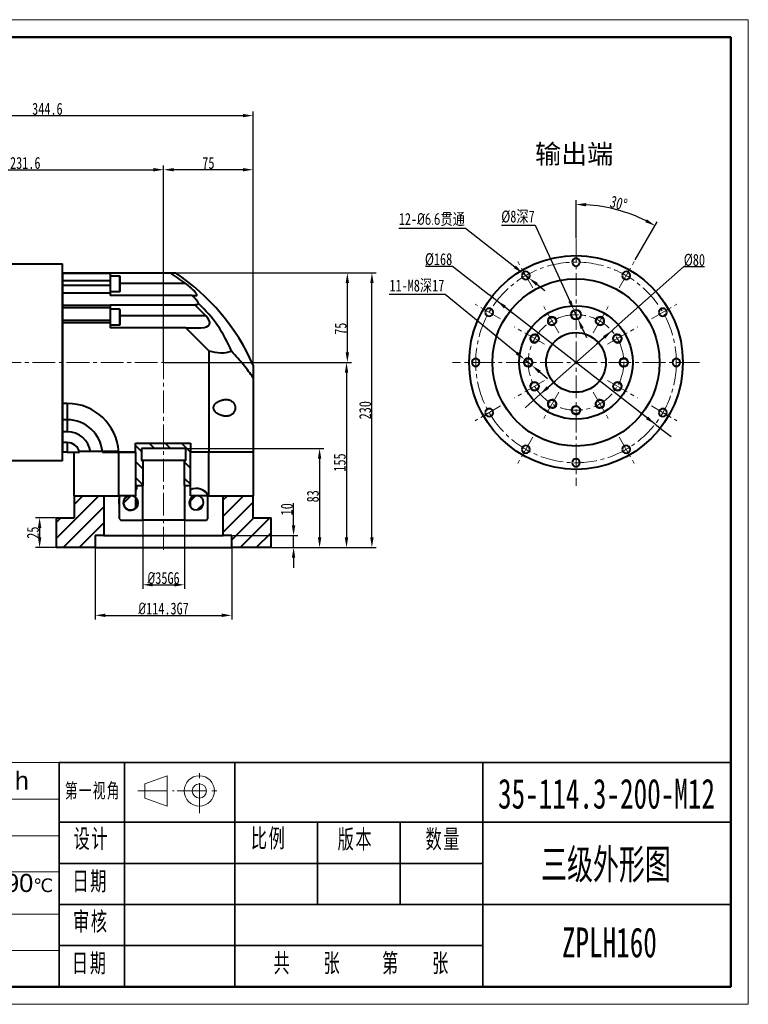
# Model space of a CAD drawing. Header units: millimetres. Extents: x -667 to 565, y -462 to 362.
# Tile 2 of 2: x -45 to 565, y -462 to 362. Entities that reach past the tile are written whole.
import ezdxf
from ezdxf.enums import TextEntityAlignment as Align

# ---------------------------------------------------------------- set-up
doc = ezdxf.new("R2010")
doc.units = ezdxf.units.MM
doc.header["$PDSIZE"] = -5
doc.linetypes.add('CENTER2', pattern=[28.574999, 19.049999, -3.175, 3.175, -3.175])
doc.linetypes.add('点画线', pattern=[18, 12, -2, 2, -2])
doc.layers.get('0').update_dxf_attribs({"lineweight": 18})
for name, color, linetype, lineweight in [('中心线', 230, 'CENTER2', 18), ('中心线层', 1, '点画线', 18), ('图框', 7, 'Continuous', 35), ('图框_内框线', 5, 'Continuous', 50), ('图框_外框线', 7, 'Continuous', 18), ('尺寸线层', 3, 'Continuous', 18), ('粗实线', 7, 'Continuous', 40), ('粗实线层', 7, 'Continuous', 35), ('细实线', 211, 'Continuous', 18)]:
    doc.layers.add(name, color=color, linetype=linetype, lineweight=lineweight)
doc.styles.get("Standard").update_dxf_attribs({"font": 'arial.ttf'})
doc.styles.add('宋体', font='txt', dxfattribs={"width": 0.75})
doc.styles.add('标准', font='txt', dxfattribs={"width": 0.667})
doc.dimstyles.new('ISO-25', dxfattribs={"dimtxt": 10, "dimasz": 8.5, "dimexe": 3.5, "dimexo": 0.625, "dimtad": 1, "dimdsep": 46, "dimtxsty": '宋体', "dimcen": 2.5, "dimdle": 17, "dimadec": 0, "dimazin": 0, "dimtfac": 1, "dimtmove": 0, "dimatfit": 3, "dimfxl": 0, "dimarcsym": 0})
doc.dimstyles.new('ISO-25$3', dxfattribs={"dimtxt": 12, "dimasz": 8, "dimexe": 3, "dimexo": 0, "dimgap": 2, "dimtad": 1, "dimtoh": 1, "dimdsep": 46, "dimtxsty": 'Standard', "dimcen": 2.5, "dimdle": 16, "dimadec": 0, "dimazin": 0, "dimtfac": 1, "dimtmove": 0, "dimatfit": 3, "dimfxl": 0, "dimtolj": 1, "dimarcsym": 0})
pattern_1 = [(45, (-279.596, -377.399), (-6.7352, 6.7352), [])]

# ---------------------------------------------------------------- blocks, each defined once
blk = doc.blocks.new('*T4')
at = {"layer": '粗实线', "color": 0, "linetype": 'ByBlock', "lineweight": -2}
for p, q in [((0, 0), (581.05, 0)), ((0, 0), (0, -187.66)), ((167.41, 0), (167.41, -187.66)), ((298.45, 0), (298.45, -187.66)), ((453.95, 0), (453.95, -187.66)), ((581.05, 0), (581.05, -187.66)), ((0, -30.62), (581.05, -30.62)), ((0, -61.23), (581.05, -61.23)), ((0, -91.52), (581.05, -91.52)), ((0, -126.83), (581.05, -126.83)), ((0, -157.2), (581.05, -157.2)), ((0, -187.66), (581.05, -187.66))]:
    blk.add_line(p, q, dxfattribs=at)
at = {"layer": '粗实线', "color": 0}
for s, insert, char_height, width, attachment_point in [('速比', (83.71, -15.31), 15.131, 164.0499, 5), ('1:80-1:1000', (232.93, -15.31), 15.1314, 127.6791, 5), ('正常使用寿命', (376.2, -15.31), 15.131, 152.1338, 5), ('20000 h', (517.5, -15.31), 15.131, 123.7329, 5), ('额定扭矩', (83.71, -32.3), 15.131, 164.0499, 2), ('310-585Nm', (232.93, -32.3), 15.131, 127.6791, 2), ('传递效率', (376.2, -32.3), 15.131, 152.1338, 2), ('91%', (517.5, -32.3), 15.131, 123.7329, 2), ('最大扭矩', (83.71, -62.92), 15.131, 164.0499, 2), ('620-1170Nm', (232.93, -62.92), 15.131, 127.6791, 2), ('噪音', (376.2, -62.92), 15.131, 152.1338, 2), ('72dB', (517.5, -62.92), 15.131, 123.7329, 2), ('额定输入转数', (83.71, -93.21), 15.131, 164.0499, 2), ('3000r/min', (232.93, -93.21), 15.131, 127.6791, 2), ('环境温度', (376.2, -93.21), 15.131, 152.1338, 2), ('-20{\\H0.75x;\\C256;℃ \\H1.33333x;\\C7;- +90\\H0.75x;\\C256;℃}', (517.5, -93.21), 15.1314, 123.7329, 2), ('最大输入转数', (83.71, -128.51), 15.131, 164.0499, 2), ('5000r/min', (232.93, -128.51), 15.131, 127.6791, 2), ('回程间隙', (83.71, -158.88), 15.131, 164.0499, 2), ('27-38{\\H1.001x;\\C256;arcmin}', (232.93, -158.88), 15.1314, 127.6791, 2)]:
    blk.add_mtext(s, dxfattribs=dict(at, insert=insert, char_height=char_height, width=width, attachment_point=attachment_point))
blk = doc.blocks.new('*D27')
at = {"layer": 'Defpoints', "color": 0}
for p in [(75, 236.37), (-156.6, 164.5), (75, 75)]:
    blk.add_point(p, dxfattribs=at)
at = {"layer": '尺寸线层', "color": 0, "linetype": 'Continuous', "lineweight": -2}
for p, q in [((-156.6, 165.13), (-156.6, 239.87)), ((75, 75.62), (75, 239.87)), ((-148.1, 236.37), (66.5, 236.37))]:
    blk.add_line(p, q, dxfattribs=at)
at = {"layer": '尺寸线层', "color": 0}
for points in [[(-148.1, 237.78), (-148.1, 234.95), (-156.6, 236.37)], [(66.5, 237.78), (66.5, 234.95), (75, 236.37)]]:
    blk.add_solid(points, dxfattribs=at)
at = {"layer": '尺寸线层', "color": 0, "insert": (-40.8, 241.99), "char_height": 10, "attachment_point": 5, "style": '宋体'}
blk.add_mtext('\\A1;231.6', dxfattribs=at)
blk = doc.blocks.new('*D30')
at = {"layer": 'Defpoints', "color": 0}
for p in [(150, 281.68), (-194.6, 122.5), (150, 90)]:
    blk.add_point(p, dxfattribs=at)
at = {"layer": '尺寸线层', "color": 0, "linetype": 'Continuous', "lineweight": -2}
for p, q in [((-194.6, 123.13), (-194.6, 285.18)), ((-186.1, 281.68), (141.5, 281.68)), ((150, 90.62), (150, 285.18))]:
    blk.add_line(p, q, dxfattribs=at)
at = {"layer": '尺寸线层', "color": 0}
for points in [[(-186.1, 283.09), (-186.1, 280.26), (-194.6, 281.68)], [(141.5, 283.09), (141.5, 280.26), (150, 281.68)]]:
    blk.add_solid(points, dxfattribs=at)
at = {"layer": '尺寸线层', "color": 0, "insert": (-22.3, 287.3), "char_height": 10, "attachment_point": 5, "style": '宋体'}
blk.add_mtext('\\A1;344.6', dxfattribs=at)
blk = doc.blocks.new('标准图框')
at = {"layer": '中心线层'}
for p, q in [((56.35, 69.75), (56.35, 87.61)), ((31.57, 78.68), (46.24, 78.68)), ((47.42, 78.68), (65.28, 78.68))]:
    blk.add_line(p, q, dxfattribs=at)
at = {"layer": '图框'}
for p, q in [((0, 90.06), (0, 0)), ((26.28, 66.07), (26.28, 90.06)), ((70.57, 90.06), (70.57, 0)), ((170.23, 0), (170.23, 90.06)), ((0, 66.07), (269.9, 66.07)), ((26.28, 66.07), (26.28, 0)), ((103.79, 66.07), (103.79, 33.03)), ((137.01, 66.07), (137.01, 33.03)), ((0, 49.55), (170.23, 49.55)), ((0, 33.03), (269.9, 33.03)), ((0, 16.52), (170.23, 16.52))]:
    blk.add_line(p, q, dxfattribs=at)
at = {"layer": '图框', "lineweight": 18}
for p, q in [((34.41, 81.53), (43.4, 84.77)), ((43.4, 84.77), (43.4, 72.59)), ((34.41, 75.83), (34.41, 81.53)), ((43.4, 72.59), (34.41, 75.83))]:
    blk.add_line(p, q, dxfattribs=at)
for radius in [6.09, 2.85]:
    blk.add_circle((56.35, 78.68), radius, dxfattribs=at)
at = {"layer": '粗实线层'}
for p, q in [((0, 90.06), (269.9, 90.06)), ((269.9, 90.06), (269.9, 0)), ((0, 0), (269.9, 0))]:
    blk.add_line(p, q, dxfattribs=at)
at = {"layer": '尺寸线层', "attachment_point": 5, "line_spacing_factor": 0.957757, "style": '标准'}
for s, insert, char_height, width in [('{\\T1.1;第一视角}', (13.51, 78.46), 5.872, 25.8366), ('\\T1.1;设计', (12.95, 59.12), 7.505, 33.0206), ('\\T1.1;比例', (84.2, 59.28), 7.505, 33.0206), ('\\T1.1;版本', (119.07, 58.86), 7.505, 33.0206), ('\\T1.1;数量', (154.39, 58.95), 7.505, 33.0206), ('\\T1.1;日期', (12.49, 42.02), 7.505, 33.0206), ('\\T1.1;审核', (12.75, 25.86), 7.505, 30.4408), ('\\T1.1;日期', (12.32, 9.1), 7.505, 30.4408)]:
    blk.add_mtext(s, dxfattribs=dict(at, insert=insert, char_height=char_height, width=width))
at = {"layer": '尺寸线层', "style": '标准', "width": 0.667}
for tag, height, p in [('材料', 12.01, (113.43, 78.04)), ('公司', 12.01, (211.79, 77.58)), ('设计', 7.5, (46.92, 59.12)), ('名称', 12.01, (211.56, 49.21)), ('日期', 7.5, (45.78, 42.48)), ('比列', 7.5, (84.17, 41.84)), ('版本', 7.5, (119.67, 41.53)), ('数量', 7.5, (152.07, 42.15)), ('审核', 7.5, (46.51, 24.81)), ('图纸编号', 12.01, (212.95, 17.81)), ('日期', 7.5, (45.62, 9.57)), ('纸张', 7.5, (114.47, 9.57))]:
    blk.add_attdef(tag, text='', height=height, dxfattribs=at).set_placement(p, align=Align.MIDDLE_CENTER)
blk = doc.blocks.new('*X34')
at = {"layer": '粗实线'}
blk.add_circle((0, 0), 3.3, dxfattribs=at)
blk = doc.blocks.new('*X33')
at = {"layer": '粗实线', "color": 0, "linetype": 'ByBlock', "lineweight": -2}
for p, rotation in [((8273.81, 2507.51), 89.99999999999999), ((8231.81, 2496.26), 120), ((8315.81, 2496.26), 59.99999999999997), ((8201.06, 2465.51), 150), ((8346.55, 2465.51), 29.99999999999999), ((8189.81, 2423.51), 180), ((8201.06, 2381.51), 210), ((8346.55, 2381.51), 329.9999999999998), ((8231.81, 2350.77), 239.9999999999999), ((8315.81, 2350.77), 299.9999999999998), ((8273.81, 2339.51), 269.9999999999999)]:
    blk.add_blockref('*X34', p, dxfattribs=dict(at, rotation=rotation))
blk.add_blockref('*X34', (8357.81, 2423.51), dxfattribs=at)
blk = doc.blocks.new('*D41')
at = {"layer": 'Defpoints', "color": 0}
for p in [(450.25, 101.58), (390.46, 48.43)]:
    blk.add_point(p, dxfattribs=at)
at = {"layer": '尺寸线层', "color": 0, "linetype": 'Continuous', "lineweight": -2}
for p, q in [((510.43, 155.07), (456.61, 107.23)), ((527.93, 155.07), (510.43, 155.07)), ((450.25, 101.58), (456.61, 107.23)), ((390.46, 48.43), (450.25, 101.58)), ((384.11, 42.78), (377.76, 37.13)), ((390.46, 48.43), (384.11, 42.78))]:
    blk.add_line(p, q, dxfattribs=at)
at = {"layer": '尺寸线层', "color": 0, "lineweight": -2}
for p, q in [((443.9, 95.93), (437.55, 90.29)), ((396.82, 54.08), (403.17, 59.72))]:
    blk.add_line(p, q, dxfattribs=at)
at = {"layer": '尺寸线层', "color": 0}
for points in [[(442.96, 96.99), (444.84, 94.87), (450.25, 101.58)], [(395.88, 55.13), (397.76, 53.02), (390.46, 48.43)]]:
    blk.add_solid(points, dxfattribs=at)
at = {"layer": '尺寸线层', "color": 0, "insert": (519.49, 160.69), "char_height": 10, "attachment_point": 5, "style": '宋体'}
blk.add_mtext('\\A1;%%C80', dxfattribs=at)
blk = doc.blocks.new('*D42')
at = {"layer": 'Defpoints', "color": 0}
for p in [(465.62, 199.35), (420.36, 178.41), (469.6, 160.29), (456.44, 137.49), (420.36, -47.95)]:
    blk.add_point(p, dxfattribs=at)
at = {"layer": '尺寸线层', "color": 0, "linetype": 'Continuous', "lineweight": -2}
for p, q in [((420.36, 179.04), (420.36, 210.83)), ((469.91, 160.83), (488.27, 192.63))]:
    blk.add_line(p, q, dxfattribs=at)
blk.add_arc((420.36, 75), 132.32, 63.68113, 86.31887, dxfattribs=at)
at = {"layer": '尺寸线层', "color": 0}
for points in [[(428.81, 205.64), (428.9, 208.47), (420.36, 207.33)], [(479.7, 194.86), (478.36, 192.36), (486.52, 189.6)]]:
    blk.add_solid(points, dxfattribs=at)
at = {"layer": '尺寸线层', "color": 0, "insert": (456.06, 208.25), "char_height": 10, "attachment_point": 5, "rotation": 345, "style": '宋体'}
blk.add_mtext('\\A1;30°', dxfattribs=at)
blk = doc.blocks.new('*D43')
at = {"layer": 'Defpoints', "color": 0}
for p in [(375.76, 149.79), (380.95, 145.71)]:
    blk.add_point(p, dxfattribs=at)
at = {"layer": '尺寸线层', "color": 0, "linetype": 'Continuous', "lineweight": -2}
for p, q in [((272.06, 187.41), (327.89, 187.41)), ((327.89, 187.41), (369.08, 155.04)), ((380.95, 145.71), (375.76, 149.79)), ((387.64, 140.46), (394.32, 135.21))]:
    blk.add_line(p, q, dxfattribs=at)
at = {"layer": '尺寸线层', "color": 0}
for points in [[(369.96, 156.16), (368.21, 153.93), (375.76, 149.79)], [(388.51, 141.57), (386.76, 139.35), (380.95, 145.71)]]:
    blk.add_solid(points, dxfattribs=at)
at = {"layer": '尺寸线层', "color": 0, "insert": (299.66, 194.59), "char_height": 10, "attachment_point": 5, "style": '宋体'}
blk.add_mtext('\\A1;12-{\\fISOCPEUR|b0|i0|c0|p34;%%C6.6}贯通', dxfattribs=at)
blk = doc.blocks.new('*D44')
at = {"layer": 'Defpoints', "color": 0}
for p in [(354.13, 126.67), (486.59, 23.34)]:
    blk.add_point(p, dxfattribs=at)
at = {"layer": '尺寸线层', "color": 0, "linetype": 'Continuous', "lineweight": -2}
for p, q in [((294.2, 155.67), (316.95, 155.67)), ((316.95, 155.67), (347.42, 131.9)), ((354.13, 126.67), (347.42, 131.9)), ((486.59, 23.34), (354.13, 126.67)), ((486.59, 23.34), (493.3, 18.11)), ((493.3, 18.11), (500, 12.89))]:
    blk.add_line(p, q, dxfattribs=at)
at = {"layer": '尺寸线层', "color": 0, "lineweight": -2}
for p, q in [((360.83, 121.44), (367.53, 116.21)), ((479.89, 28.57), (473.19, 33.8))]:
    blk.add_line(p, q, dxfattribs=at)
at = {"layer": '尺寸线层', "color": 0}
for points in [[(361.7, 122.56), (359.96, 120.32), (354.13, 126.67)], [(480.76, 29.69), (479.02, 27.45), (486.59, 23.34)]]:
    blk.add_solid(points, dxfattribs=at)
at = {"layer": '尺寸线层', "color": 0, "insert": (305.26, 161.29), "char_height": 10, "attachment_point": 5, "style": '宋体'}
blk.add_mtext('\\A1;%%C168', dxfattribs=at)
blk = doc.blocks.new('*D45')
at = {"layer": 'Defpoints', "color": 0}
for p in [(418.7, 118.64), (422.02, 111.37)]:
    blk.add_point(p, dxfattribs=at)
at = {"layer": '尺寸线层', "color": 0, "linetype": 'Continuous', "lineweight": -2}
for p, q in [((358.03, 189.93), (386.11, 189.93)), ((386.11, 189.93), (415.16, 126.37)), ((422.02, 111.37), (418.7, 118.64)), ((425.56, 103.64), (429.09, 95.9))]:
    blk.add_line(p, q, dxfattribs=at)
at = {"layer": '尺寸线层', "color": 0}
for points in [[(416.45, 126.96), (413.88, 125.78), (418.7, 118.64)], [(426.84, 104.22), (424.27, 103.05), (422.02, 111.37)]]:
    blk.add_solid(points, dxfattribs=at)
at = {"layer": '尺寸线层', "color": 0, "insert": (371.76, 196.7), "char_height": 10, "attachment_point": 5, "style": '宋体'}
blk.add_mtext('\\A1;%%C8深7', dxfattribs=at)
blk = doc.blocks.new('*D46')
at = {"layer": 'Defpoints', "color": 0}
for p in [(377.27, 77.54), (383.45, 72.46)]:
    blk.add_point(p, dxfattribs=at)
at = {"layer": '尺寸线层', "color": 0, "linetype": 'Continuous', "lineweight": -2}
for p, q in [((264.02, 132.14), (310.81, 132.14)), ((310.81, 132.14), (370.7, 82.94)), ((383.45, 72.46), (377.27, 77.54)), ((390.02, 67.07), (396.59, 61.67))]:
    blk.add_line(p, q, dxfattribs=at)
at = {"layer": '尺寸线层', "color": 0}
for points in [[(371.6, 84.03), (369.8, 81.84), (377.27, 77.54)], [(390.92, 68.16), (389.12, 65.97), (383.45, 72.46)]]:
    blk.add_solid(points, dxfattribs=at)
at = {"layer": '尺寸线层', "color": 0, "insert": (287.11, 138.91), "char_height": 10, "attachment_point": 5, "style": '宋体'}
blk.add_mtext('\\A1;11-M8深17', dxfattribs=at)
blk = doc.blocks.new('*D71')
at = {"layer": 'Defpoints', "color": 0}
for p in [(93.5, 3), (165, -80), (205.65, -80)]:
    blk.add_point(p, dxfattribs=at)
at = {"layer": '尺寸线层', "color": 0, "linetype": 'Continuous', "lineweight": -2}
for p, q in [((94.13, 3), (209.15, 3)), ((205.65, -5.5), (205.65, -71.5)), ((165.63, -80), (209.15, -80))]:
    blk.add_line(p, q, dxfattribs=at)
at = {"layer": '尺寸线层', "color": 0}
for points in [[(204.24, -5.5), (207.07, -5.5), (205.65, 3)], [(204.24, -71.5), (207.07, -71.5), (205.65, -80)]]:
    blk.add_solid(points, dxfattribs=at)
at = {"layer": '尺寸线层', "color": 0, "insert": (200.03, -37.05), "char_height": 10, "attachment_point": 5, "rotation": 90, "style": '宋体'}
blk.add_mtext('\\A1;83', dxfattribs=at)
blk = doc.blocks.new('*D72')
at = {"layer": 'Defpoints', "color": 0}
for p in [(132.15, -70), (165, -80), (183.86, -80)]:
    blk.add_point(p, dxfattribs=at)
at = {"layer": '尺寸线层', "color": 0, "linetype": 'Continuous', "lineweight": -2}
for p, q in [((183.86, -61.5), (183.86, -42.83)), ((132.77, -70), (187.36, -70)), ((183.86, -80), (183.86, -70)), ((165.63, -80), (187.36, -80)), ((183.86, -88.5), (183.86, -97))]:
    blk.add_line(p, q, dxfattribs=at)
at = {"layer": '尺寸线层', "color": 0}
for points in [[(182.44, -61.5), (185.27, -61.5), (183.86, -70)], [(182.44, -88.5), (185.27, -88.5), (183.86, -80)]]:
    blk.add_solid(points, dxfattribs=at)
at = {"layer": '尺寸线层', "color": 0, "insert": (178.23, -47.91), "char_height": 10, "attachment_point": 5, "rotation": 90, "style": '宋体'}
blk.add_mtext('\\A1;10', dxfattribs=at)
blk = doc.blocks.new('*D73')
at = {"layer": 'Defpoints', "color": 0}
for p in [(17.85, -80), (132.15, -80), (132.15, -136.72)]:
    blk.add_point(p, dxfattribs=at)
at = {"layer": '尺寸线层', "color": 0, "linetype": 'Continuous', "lineweight": -2}
for p, q in [((17.85, -80.62), (17.85, -140.22)), ((132.15, -80.62), (132.15, -140.22)), ((26.35, -136.72), (123.65, -136.72))]:
    blk.add_line(p, q, dxfattribs=at)
at = {"layer": '尺寸线层', "color": 0}
for points in [[(26.35, -135.3), (26.35, -138.13), (17.85, -136.72)], [(123.65, -135.3), (123.65, -138.13), (132.15, -136.72)]]:
    blk.add_solid(points, dxfattribs=at)
at = {"layer": '尺寸线层', "color": 0, "insert": (75, -131.09), "char_height": 10, "attachment_point": 5, "style": '宋体'}
blk.add_mtext('\\A1;{\\fisocpeur|b0|i0|c134|p2;%%C}114.3G7', dxfattribs=at)
blk = doc.blocks.new('*D74')
at = {"layer": 'Defpoints', "color": 0}
for p in [(57.5, -55.55), (92.5, -55.55), (92.5, -111.14)]:
    blk.add_point(p, dxfattribs=at)
at = {"layer": '尺寸线层', "color": 0, "linetype": 'Continuous', "lineweight": -2}
for p, q in [((57.5, -56.18), (57.5, -114.64)), ((92.5, -56.18), (92.5, -114.64)), ((66, -111.14), (84, -111.14))]:
    blk.add_line(p, q, dxfattribs=at)
at = {"layer": '尺寸线层', "color": 0}
for points in [[(66, -109.72), (66, -112.56), (57.5, -111.14)], [(84, -109.72), (84, -112.56), (92.5, -111.14)]]:
    blk.add_solid(points, dxfattribs=at)
at = {"layer": '尺寸线层', "color": 0, "insert": (75, -105.51), "char_height": 10, "attachment_point": 5, "style": '宋体'}
blk.add_mtext('\\A1;{\\fisocpeur|b0|i0|c0|p2;%%C}35G6', dxfattribs=at)
blk = doc.blocks.new('*D75')
at = {"layer": 'Defpoints', "color": 0}
for p in [(75, 75), (165, -80), (228.19, -80)]:
    blk.add_point(p, dxfattribs=at)
at = {"layer": '尺寸线层', "color": 0, "linetype": 'Continuous', "lineweight": -2}
for p, q in [((75.62, 75), (231.69, 75)), ((228.19, 66.5), (228.19, -71.5)), ((165.63, -80), (231.69, -80))]:
    blk.add_line(p, q, dxfattribs=at)
at = {"layer": '尺寸线层', "color": 0}
for points in [[(226.77, 66.5), (229.61, 66.5), (228.19, 75)], [(226.77, -71.5), (229.61, -71.5), (228.19, -80)]]:
    blk.add_solid(points, dxfattribs=at)
at = {"layer": '尺寸线层', "color": 0, "insert": (222.56, -8.77), "char_height": 10, "attachment_point": 5, "rotation": 90, "style": '宋体'}
blk.add_mtext('\\A1;155', dxfattribs=at)
blk = doc.blocks.new('*D76')
at = {"layer": 'Defpoints', "color": 0}
for p in [(84.9, 150), (228.88, 150), (75, 75)]:
    blk.add_point(p, dxfattribs=at)
at = {"layer": '尺寸线层', "color": 0, "linetype": 'Continuous', "lineweight": -2}
for p, q in [((85.52, 150), (232.38, 150)), ((228.88, 83.5), (228.88, 141.5)), ((75.62, 75), (232.38, 75))]:
    blk.add_line(p, q, dxfattribs=at)
at = {"layer": '尺寸线层', "color": 0}
for points in [[(227.47, 141.5), (230.3, 141.5), (228.88, 150)], [(227.47, 83.5), (230.3, 83.5), (228.88, 75)]]:
    blk.add_solid(points, dxfattribs=at)
at = {"layer": '尺寸线层', "color": 0, "insert": (223.26, 103.24), "char_height": 10, "attachment_point": 5, "rotation": 90, "style": '宋体'}
blk.add_mtext('\\A1;75', dxfattribs=at)
blk = doc.blocks.new('*D77')
at = {"layer": 'Defpoints', "color": 0}
for p in [(-15, -55), (-28.8, -80), (-15, -80)]:
    blk.add_point(p, dxfattribs=at)
at = {"layer": '尺寸线层', "color": 0, "linetype": 'Continuous', "lineweight": -2}
for p, q in [((-15.62, -55), (-32.3, -55)), ((-28.8, -63.5), (-28.8, -71.5)), ((-15.62, -80), (-32.3, -80))]:
    blk.add_line(p, q, dxfattribs=at)
at = {"layer": '尺寸线层', "color": 0}
for points in [[(-30.22, -63.5), (-27.38, -63.5), (-28.8, -55)], [(-30.22, -71.5), (-27.38, -71.5), (-28.8, -80)]]:
    blk.add_solid(points, dxfattribs=at)
at = {"layer": '尺寸线层', "color": 0, "insert": (-34.42, -67.5), "char_height": 10, "attachment_point": 5, "rotation": 90, "style": '宋体'}
blk.add_mtext('\\A1;25', dxfattribs=at)
blk = doc.blocks.new('*D78')
at = {"layer": 'Defpoints', "color": 0}
for p in [(75, 236.37), (75, 75), (150, 72.85)]:
    blk.add_point(p, dxfattribs=at)
at = {"layer": '尺寸线层', "color": 0, "linetype": 'Continuous', "lineweight": -2}
for p, q in [((75, 75.63), (75, 239.87)), ((150, 73.48), (150, 239.87)), ((141.5, 236.37), (83.5, 236.37))]:
    blk.add_line(p, q, dxfattribs=at)
at = {"layer": '尺寸线层', "color": 0}
for points in [[(83.5, 237.78), (83.5, 234.95), (75, 236.37)], [(141.5, 237.78), (141.5, 234.95), (150, 236.37)]]:
    blk.add_solid(points, dxfattribs=at)
at = {"layer": '尺寸线层', "color": 0, "insert": (112.5, 241.99), "char_height": 10, "attachment_point": 5, "style": '宋体'}
blk.add_mtext('\\A1;75', dxfattribs=at)
blk = doc.blocks.new('*D79')
at = {"layer": 'Defpoints', "color": 0}
for p in [(84.9, 150), (249.47, 150), (165, -80)]:
    blk.add_point(p, dxfattribs=at)
at = {"layer": '尺寸线层', "color": 0, "linetype": 'Continuous', "lineweight": -2}
for p, q in [((85.52, 150), (252.97, 150)), ((249.47, -71.5), (249.47, 141.5)), ((165.63, -80), (252.97, -80))]:
    blk.add_line(p, q, dxfattribs=at)
at = {"layer": '尺寸线层', "color": 0}
for points in [[(248.05, 141.5), (250.88, 141.5), (249.47, 150)], [(248.05, -71.5), (250.88, -71.5), (249.47, -80)]]:
    blk.add_solid(points, dxfattribs=at)
at = {"layer": '尺寸线层', "color": 0, "insert": (243.84, 35), "char_height": 10, "attachment_point": 5, "rotation": 90, "style": '宋体'}
blk.add_mtext('\\A1;230', dxfattribs=at)

msp = doc.modelspace()

# ---------------------------------------------------------------- hatches: boundary and pattern name
at = {"layer": '粗实线'}
h = msp.add_hatch(dxfattribs=at)
h.set_pattern_fill('ANSI31', color=256, scale=3, angle=90, style=0)
h.set_pattern_definition([(135, (-279.596, -377.399), (-6.7352, -6.7352), [])])
h.paths.add_polyline_path([(51.371, -27.996), (57.5, -27.996), (57.5, -6.996), (56.5, -6.996), (56.5, 3.004), (93.5, 3.004), (93.5, -6.996), (92.5, -6.996), (92.5, -27.996), (97.439, -27.996), (97.439, 7.429), (51.371, 7.429)], flags=0)
h = msp.add_hatch(dxfattribs=at)
h.set_pattern_fill('ANSI31', color=256, scale=3, style=0)
h.set_pattern_definition(pattern_1)
h.paths.add_polyline_path([(25, -36.618), (0, -36.618), (0, -54.996), (-15, -54.996), (-15, -79.996), (17.85, -79.996), (17.85, -69.996), (25, -69.996)], flags=0)
h = msp.add_hatch(dxfattribs=at)
h.set_pattern_fill('ANSI31', color=256, scale=3, style=0)
h.set_pattern_definition(pattern_1)
edge = h.paths.add_edge_path(flags=0)
edge.add_line((48.702, -36.618), (46.298, -36.618))
edge.add_arc((47.5, -42.496), 6, 101.560636, 310.178663)
edge.add_line((51.371, -47.08), (51.371, -37.912))
edge.add_arc((47.5, -42.496), 6, 49.821337, 78.439364)
h = msp.add_hatch(dxfattribs=at)
h.set_pattern_fill('ANSI31', color=256, scale=3, style=0)
h.set_pattern_definition(pattern_1)
edge = h.paths.add_edge_path(flags=0)
edge.add_arc((47.5, -42.496), 6, 310.178663, 409.821337)
edge.add_line((51.371, -37.912), (51.371, -47.08))
h = msp.add_hatch(dxfattribs=at)
h.set_pattern_fill('ANSI31', color=256, scale=3, style=0)
h.set_pattern_definition(pattern_1)
edge = h.paths.add_edge_path(flags=0)
edge.add_arc((102.5, -42.496), 6, 147.511239, 212.488761)
edge.add_line((97.439, -45.719), (97.439, -39.273))
h = msp.add_hatch(dxfattribs=at)
h.set_pattern_fill('ANSI31', color=256, scale=3, style=0)
h.set_pattern_definition(pattern_1)
edge = h.paths.add_edge_path(flags=0)
edge.add_line((103.702, -36.618), (101.298, -36.618))
edge.add_arc((102.5, -42.496), 6, 101.560636, 147.511239)
edge.add_line((97.439, -39.273), (97.439, -45.719))
edge.add_arc((102.5, -42.496), 6, 212.488761, 438.439364)
h = msp.add_hatch(dxfattribs=at)
h.set_pattern_fill('ANSI31', color=256, scale=3, style=0)
h.set_pattern_definition(pattern_1)
h.paths.add_polyline_path([(125, -69.996), (132.15, -69.996), (132.15, -79.996), (165, -79.996), (165, -54.996), (150, -54.996), (150, -36.618), (125, -36.618)], flags=0)

# ---------------------------------------------------------------- linework, layer by layer
at = {"layer": '中心线'}
for p, q in [((420.359, 178.411), (420.359, -28.402)), ((384.282, 137.492), (371.118, 160.293)), ((456.437, 137.492), (469.601, 160.293)), ((357.252, 111.439), (335.94, 123.744)), ((483.467, 111.439), (504.779, 123.744)), ((406.031, 99.823), (392.808, 122.725)), ((434.688, 99.823), (447.911, 122.725)), ((394.017, 90.213), (368.864, 104.735)), ((446.702, 90.213), (471.855, 104.735)), ((-206.186, 75.004), (76, 75.004)), ((75, -81.77), (75, 75.004)), ((523.766, 75.004), (316.953, 75.004)), ((394.017, 59.795), (368.864, 45.273)), ((446.702, 59.795), (471.855, 45.273)), ((406.031, 50.186), (392.808, 27.284)), ((434.688, 50.186), (447.911, 27.284)), ((357.252, 38.569), (335.94, 26.265)), ((483.467, 38.569), (504.779, 26.265)), ((384.282, 12.516), (371.118, -10.285)), ((456.437, 12.516), (469.601, -10.285))]:
    msp.add_line(p, q, dxfattribs=at)
for radius in [84, 40]:
    msp.add_circle((420.359, 75.004), radius, dxfattribs=at)
at = {"layer": '图框_内框线'}
msp.add_lwpolyline([(-593.506, -447.688), (549.944, -447.688), (549.944, 347.282), (-593.506, 347.282)], close=True, dxfattribs=at)
at = {"layer": '图框_外框线'}
msp.add_lwpolyline([(-667.013, -462.389), (564.646, -462.389), (564.646, 361.984), (-667.013, 361.984)], close=True, dxfattribs=at)
at = {"layer": '粗实线'}
for p, q in [((-119.1, 157.504), (-9.6, 157.5)), ((-9.6, -7.5), (-9.6, 157.5)), ((-9.6, 150.004), (30.4, 150.004)), ((-9.6, 150), (-9.6, 0)), ((30.4, 149.52), (-9.6, 149.52)), ((30.4, 150.004), (30.4, 149.52)), ((30.4, 150.004), (80.579, 150.004)), ((30.4, 149.52), (30.4, 143.641)), ((80.579, 150.004), (84.899, 150.004)), ((-9.6, 143.641), (30.4, 143.641)), ((38.3, 147.322), (30.4, 147.322)), ((30.4, 143.641), (30.4, 139.481)), ((38.3, 134.322), (38.3, 147.322)), ((38.4, 147.222), (38.4, 134.422)), ((93.465, 141.004), (38.4, 141.004)), ((30.4, 139.481), (-9.6, 139.481)), ((30.4, 133.004), (-9.6, 133.004)), ((30.4, 139.481), (30.4, 133.004)), ((30.4, 134.322), (38.3, 134.322)), ((30.4, 133.004), (30.4, 131.004)), ((99.047, 131.004), (30.4, 131.004)), ((99.047, 131.004), (102.524, 131.004)), ((-9.6, 123.004), (30.4, 123.004)), ((30.4, 120.778), (-9.6, 120.778)), ((30.4, 123.206), (101.242, 123.206)), ((30.4, 123.206), (30.4, 123.004)), ((30.4, 123.004), (30.4, 120.778)), ((30.4, 120.778), (30.4, 110.41)), ((38.3, 119.504), (30.4, 119.504)), ((38.3, 106.504), (38.3, 119.504)), ((38.4, 119.404), (38.4, 106.604)), ((110.444, 114.004), (101.242, 123.206)), ((-9.6, 110.41), (30.4, 110.41)), ((30.4, 108.265), (-9.6, 108.265)), ((30.4, 110.41), (30.4, 108.265)), ((30.4, 108.265), (30.4, 104.004)), ((110.444, 114.004), (38.4, 114.004)), ((30.4, 106.504), (38.3, 106.504)), ((93.574, 104.004), (30.4, 104.004)), ((112.829, 84.749), (93.574, 104.004)), ((93.574, 104.004), (106.302, 104.004)), ((112.829, 84.749), (112.829, 0.004)), ((150, 72.852), (150, 62.26)), ((150, 62.26), (150, 0.004)), ((-5.6, 40.635), (-9.6, 40.635)), ((-5.6, 40.635), (-5.6, 27.004)), ((-5.6, 27.004), (-9.6, 27.004)), ((-5.6, 27.004), (-5.6, 17.004)), ((-5.6, 17.004), (-9.6, 17.004)), ((-5.6, 7.905), (-9.6, 7.905)), ((-5.6, 0.004), (-9.6, 0.004)), ((-5.6, 7.905), (-5.6, 0.004)), ((0, -36.618), (0, 0.004)), ((6.065, 0.559), (4.496, 0.559)), ((37.171, 0.559), (6.065, 0.559)), ((37.171, 0.004), (37.171, -36.618)), ((51.371, 0.004), (37.171, 0.004)), ((37.458, 0.004), (51.371, 0.004)), ((51.371, 7.429), (97.439, 7.429)), ((51.371, 0.004), (51.371, 7.429)), ((51.371, 0.004), (51.371, -36.618)), ((56.5, 3.004), (56.5, -6.996)), ((93.5, 3.004), (56.5, 3.004)), ((93.5, -6.996), (93.5, 3.004)), ((97.439, 7.429), (97.439, 0.004)), ((97.439, -31.534), (97.439, 0.004)), ((112.829, 0.004), (97.439, 0.004)), ((112.829, -36.618), (112.829, 0.004)), ((150, 0.004), (112.829, 0.004)), ((150, 0.004), (150, -36.618)), ((-9.6, -7.496), (-119.1, -7.496)), ((56.5, -6.996), (57.5, -6.996)), ((57.5, -6.996), (57.5, -27.996)), ((92.5, -6.996), (57.5, -6.996)), ((92.5, -27.996), (92.5, -6.996)), ((92.5, -6.996), (93.5, -6.996)), ((51.371, -27.996), (57.5, -27.996)), ((52.55, -28.196), (51.371, -28.196)), ((51.371, -29.996), (52.55, -29.996)), ((51.371, -30.996), (52.55, -30.996)), ((52.55, -30.996), (52.55, -27.996)), ((57.564, -27.996), (57.5, -27.996)), ((57.564, -56.996), (57.564, -27.996)), ((92.436, -27.996), (92.436, -56.996)), ((92.5, -27.996), (92.436, -27.996)), ((92.5, -27.996), (97.439, -27.996)), ((97.439, -32.871), (97.439, -31.753)), ((0, -36.618), (37.171, -36.618)), ((0, -36.618), (0, -54.996)), ((25, -36.618), (25, -69.996)), ((51.371, -36.618), (37.171, -36.618)), ((38.131, -55.996), (38.131, -36.618)), ((51.371, -37.912), (51.371, -47.08)), ((97.439, -45.719), (97.439, -39.273)), ((112.328, -36.618), (111.229, -36.618)), ((111.87, -36.618), (111.87, -55.996)), ((112.829, -36.618), (112.454, -36.618)), ((112.829, -36.618), (150, -36.618)), ((125, -69.996), (125, -36.618)), ((150, -54.996), (150, -36.618)), ((-15, -54.996), (-15, -79.996)), ((-15, -54.996), (0, -54.996)), ((38.131, -55.996), (39.131, -56.996)), ((39.131, -56.996), (57.564, -56.996)), ((92.436, -56.996), (57.564, -56.996)), ((92.436, -56.996), (110.869, -56.996)), ((110.869, -56.996), (111.87, -55.996)), ((150, -54.996), (165, -54.996)), ((165, -79.996), (165, -54.996)), ((17.85, -69.996), (17.85, -79.996)), ((25, -69.996), (17.85, -69.996)), ((25, -69.996), (125, -69.996)), ((132.15, -69.996), (125, -69.996)), ((132.15, -79.996), (132.15, -69.996)), ((17.85, -79.996), (-15, -79.996)), ((17.85, -79.996), (132.15, -79.996)), ((165, -79.996), (132.15, -79.996))]:
    msp.add_line(p, q, dxfattribs=at)
for centre, radius in [((420.359, 75.004), 89.5), ((420.359, 75.004), 70), ((420.359, 75.004), 47.5), ((420.359, 115.004), 4), ((400.359, 109.645), 3.4), ((440.359, 109.645), 3.4), ((420.359, 75.004), 25), ((385.718, 95.004), 3.4), ((455, 95.004), 3.4), ((380.359, 75.004), 3.4), ((380.359, 75.004), 3.4), ((460.359, 75.004), 3.4), ((460.359, 75.004), 3.4), ((385.718, 55.004), 3.4), ((455, 55.004), 3.4), ((400.359, 40.363), 3.4), ((440.359, 40.363), 3.4), ((420.359, 35.004), 3.4)]:
    msp.add_circle(centre, radius, dxfattribs=at)
for centre, radius, start, end in [((-14.6, 0.004), 177.649, 52.532831, 57.603844), ((-14.6, 0.004), 180, 23.873046, 56.44269), ((38.3, 147.222), 0.1, 0, 90), ((38.3, 134.422), 0.1, 270, 0), ((28.267, 42.174), 111.908, 22.146345, 47.212588), ((38.3, 119.404), 0.1, 0, 90), ((38.3, 106.604), 0.1, 270, 0), ((-5.6, -2.496), 43.131, 3.322919, 90), ((-5.6, -2.496), 29.5, 4.861405, 90), ((-5.6, -2.496), 19.5, 7.365886, 90), ((-5.6, -2.496), 10.401, 13.907615, 90), ((102.5, -41.496), 11.018, 26.278994, 117.343504), ((102.5, -41.496), 11.079, 27.456324, 116.534318), ((47.5, -42.496), 6.25, 109.86015, 0), ((47.5, -42.496), 6.2, 108.538629, 211.155339), ((47.5, -42.496), 6, 101.560636, 310.178663), ((47.5, -42.496), 6.2, 211.155339, 71.461371), ((47.5, -42.496), 6, 49.821337, 78.439364), ((47.5, -42.496), 6.25, 0, 70.13985), ((47.5, -42.496), 6, 310.178663, 49.821337), ((102.5, -42.496), 6, 147.511239, 212.488761), ((102.5, -42.496), 6, 101.560636, 147.511239), ((102.5, -42.496), 6, 212.488761, 78.439364)]:
    msp.add_arc(centre, radius, start, end, dxfattribs=at)
for centre, major_axis, start_param, end_param in [((88.615, 133.004), (17.071, -7.071), 5.6991451, 6.0127861), ((96.302, 114.004), (17.071, -7.071), 5.4977871, 7.0685835), ((75, 228.644), (-59.397, 143.397), 2.8233406, 3.1006918)]:
    msp.add_ellipse(centre, major_axis=major_axis, ratio=0.4142136, start_param=start_param, end_param=end_param, dxfattribs=at)
for points, knots in [([(102.524, 131.004), (102.653, 131.004), (102.756, 131.027), (102.868, 131.096), (102.899, 131.126), (102.945, 131.197), (102.961, 131.239), (102.985, 131.383), (102.97, 131.503), (102.903, 131.714), (102.873, 131.79), (102.798, 131.954), (102.754, 132.041), (102.6, 132.313), (102.473, 132.51), (102.172, 132.933), (101.997, 133.159), (101.429, 133.853), (100.987, 134.345), (100.004, 135.368), (99.477, 135.885), (98.374, 136.922), (97.797, 137.442), (96.599, 138.483), (95.987, 138.998), (94.741, 140.011), (94.108, 140.511), (93.465, 141.004)], [0, 0, 0, 0, 0.0625, 0.0625, 0.09375, 0.09375, 0.125, 0.125, 0.1875, 0.1875, 0.21875, 0.21875, 0.25, 0.25, 0.3125, 0.3125, 0.375, 0.375, 0.5, 0.5, 0.625, 0.625, 0.75, 0.75, 0.875, 0.875, 1, 1, 1, 1]), ([(104.284, 124.301), (104.23, 124.51), (104.145, 124.738), (103.973, 125.107), (103.909, 125.235), (103.767, 125.496), (103.69, 125.629), (103.442, 126.036), (103.253, 126.317), (102.838, 126.895), (102.614, 127.186), (102.14, 127.772), (101.89, 128.067), (101.367, 128.659), (101.093, 128.958), (100.246, 129.85), (99.656, 130.432), (99.047, 131.004)], [0, 0, 0, 0, 0.125, 0.125, 0.1875, 0.1875, 0.25, 0.25, 0.375, 0.375, 0.5, 0.5, 0.625, 0.625, 0.75, 0.75, 1, 1, 1, 1]), ([(150, 62.26), (148.807, 63.977), (147.532, 65.742), (144.824, 69.334), (143.391, 71.163), (140.375, 74.865), (138.79, 76.739), (135.469, 80.524), (133.732, 82.435), (131.919, 84.361)], [0, 0, 0, 0, 0.25, 0.25, 0.5, 0.5, 0.75, 0.75, 1, 1, 1, 1]), ([(116.875, 37.004), (116.875, 36.692), (116.911, 36.388), (117.048, 35.792), (117.149, 35.501), (117.516, 34.684), (117.855, 34.193), (118.603, 33.333), (119.018, 32.956), (119.892, 32.278), (120.344, 31.984), (121.267, 31.462), (121.738, 31.234), (122.695, 30.835), (123.183, 30.665), (124.635, 30.243), (125.599, 30.075), (127.04, 29.995), (127.52, 29.998), (128.472, 30.07), (128.939, 30.138), (129.854, 30.346), (130.302, 30.486), (130.96, 30.76), (131.177, 30.863), (131.601, 31.089), (131.807, 31.213), (132.411, 31.62), (132.792, 31.937), (133.501, 32.691), (133.817, 33.114), (134.225, 33.837), (134.35, 34.095), (134.566, 34.628), (134.659, 34.904), (134.812, 35.48), (134.871, 35.781), (134.95, 36.385), (134.97, 36.689), (134.971, 37.303), (134.951, 37.615), (134.872, 38.221), (134.814, 38.516), (134.663, 39.093), (134.568, 39.375), (134.351, 39.909), (134.229, 40.163), (133.957, 40.647), (133.807, 40.878), (133.492, 41.305), (133.325, 41.504), (132.975, 41.877), (132.792, 42.05), (132.409, 42.374), (132.211, 42.523), (131.606, 42.931), (131.186, 43.153), (130.532, 43.427), (130.31, 43.508), (129.858, 43.651), (129.629, 43.713), (128.479, 43.975), (127.537, 44.039), (126.093, 43.961), (125.604, 43.905), (124.631, 43.736), (124.146, 43.624), (123.181, 43.343), (122.701, 43.175), (121.747, 42.779), (121.27, 42.549), (120.34, 42.022), (119.887, 41.727), (119.234, 41.22), (119.02, 41.04), (118.61, 40.658), (118.413, 40.456), (118.04, 40.027), (117.864, 39.8), (117.539, 39.311), (117.393, 39.051), (117.209, 38.642), (117.154, 38.503), (117.056, 38.215), (117.013, 38.067), (116.911, 37.62), (116.875, 37.316), (116.875, 37.004)], [0, 0, 0, 0, 0.015625, 0.015625, 0.03125, 0.03125, 0.0625, 0.0625, 0.09375, 0.09375, 0.125, 0.125, 0.15625, 0.15625, 0.1875, 0.1875, 0.25, 0.25, 0.28125, 0.28125, 0.3125, 0.3125, 0.34375, 0.34375, 0.359375, 0.359375, 0.375, 0.375, 0.40625, 0.40625, 0.4375, 0.4375, 0.453125, 0.453125, 0.46875, 0.46875, 0.484375, 0.484375, 0.5, 0.5, 0.515625, 0.515625, 0.53125, 0.53125, 0.546875, 0.546875, 0.5625, 0.5625, 0.578125, 0.578125, 0.59375, 0.59375, 0.609375, 0.609375, 0.625, 0.625, 0.65625, 0.65625, 0.671875, 0.671875, 0.6875, 0.6875, 0.75, 0.75, 0.78125, 0.78125, 0.8125, 0.8125, 0.84375, 0.84375, 0.875, 0.875, 0.90625, 0.90625, 0.921875, 0.921875, 0.9375, 0.9375, 0.953125, 0.953125, 0.96875, 0.96875, 0.9765625, 0.9765625, 0.984375, 0.984375, 1, 1, 1, 1]), ([(-5.6, 0.004), (-5.417, 0.004), (-5.235, 0.004), (-4.903, 0.004), (-4.749, 0.004), (-4.321, 0.004), (-4.077, 0.004), (-3.612, 0.004), (-3.396, 0.004), (-2.977, 0.004), (-2.774, 0.004), (-2.177, 0.004), (-1.791, 0.004), (-1.021, 0.004), (-0.637, 0.004), (-0.153, 0.004), (-0.06, 0.004), (0.129, 0.004), (0.224, 0.004), (0.509, 0.004), (0.7, 0.004), (1.276, 0.004), (1.665, 0.004), (2.848, 0.004), (3.66, 0.004), (4.496, 0.004)], [0, 0, 0, 0, 0.03125, 0.03125, 0.0625, 0.0625, 0.125, 0.125, 0.1875, 0.1875, 0.25, 0.25, 0.375, 0.375, 0.5, 0.5, 0.53125, 0.53125, 0.5625, 0.5625, 0.625, 0.625, 0.75, 0.75, 1, 1, 1, 1]), ([(23.794, 0.004), (25.952, 0.004), (28.17, 0.004), (32.725, 0.004), (35.062, 0.004), (37.458, 0.004)], [0, 0, 0, 0, 0.5, 0.5, 1, 1, 1, 1]), ([(97.439, -36.618), (97.439, -36.549), (97.439, -34.876), (97.439, -33.259), (97.439, -31.709)], [0, 0, 0, 0, 0.0412582, 1, 1, 1, 1]), ([(38.131, -38.141), (38.067, -38.273), (37.688, -39.055), (37.458, -40.842), (37.519, -43.078), (37.946, -44.34), (38.131, -44.883)], [0, 0, 0, 0, 0.068458, 0.4057233, 0.7441069, 1, 1, 1, 1]), ([(112.38, -36.618), (110.917, -36.618), (108.679, -36.618), (104.421, -36.618), (100.881, -36.618), (98.201, -36.618), (97.439, -36.618)], [0, 0, 0, 0, 0.3034441, 0.464493, 0.8478276, 1, 1, 1, 1]), ([(112.371, -36.618), (112.373, -36.618), (112.389, -36.618), (112.414, -36.618), (112.436, -36.618), (112.446, -36.618), (112.448, -36.618), (112.44, -36.618), (112.422, -36.618), (112.4, -36.618), (112.385, -36.618), (112.38, -36.618)], [0, 0, 0, 0, 0.0283983, 0.1935895, 0.3462569, 0.4305789, 0.5524231, 0.6742577, 0.7975646, 0.9298134, 1, 1, 1, 1])]:
    msp.add_open_spline(points, degree=3, knots=knots, dxfattribs=at)
at = {"layer": '细实线'}
for centre, start, end in [((400.359, 109.645), 335.487123, 287.979949), ((440.359, 109.645), 252.020051, 204.512877), ((385.718, 95.004), 335.487123, 287.979949), ((455, 95.004), 252.020051, 204.512877), ((380.359, 75.004), 335.487123, 287.979949), ((380.359, 75.004), 72.020051, 24.512877), ((460.359, 75.004), 252.020051, 204.512877), ((460.359, 75.004), 155.487123, 107.979949), ((385.718, 55.004), 72.020051, 24.512877), ((455, 55.004), 155.487123, 107.979949), ((400.359, 40.363), 72.020051, 24.512877), ((440.359, 40.363), 155.487123, 107.979949), ((420.359, 35.004), 72.020051, 24.512877)]:
    msp.add_arc(centre, 4, start, end, dxfattribs=at)

# ---------------------------------------------------------------- block references
msp.add_blockref('*T4', (-593.506, -260.031))
at = {"layer": '尺寸线层', "xscale": 2.083769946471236, "yscale": 2.083769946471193, "zscale": 2.083769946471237}
msp.add_blockref('标准图框', (-12.46, -447.688), dxfattribs=at).add_auto_attribs({'纸张': '    共    张     第    张', '图纸编号': '   ZPLH160', '名称': '   三级外形图', '公司': '   35-114.3-200-M12'})
at = {"layer": '粗实线', "xscale": -1}
msp.add_blockref('*X33', (8694.168, -2348.509), dxfattribs=at)

# ---------------------------------------------------------------- texts
at = {"layer": '粗实线', "insert": (451.555, 257.56), "char_height": 16, "width": 91.85297, "attachment_point": 3}
msp.add_mtext('{\\fSimSun|b0|i0|c0|p34;输出端}', dxfattribs=at)

# ---------------------------------------------------------------- dimensions: what is measured, and where the dimension line sits
at = {"layer": '尺寸线层'}
for base, p1, p2, override, picture, middle in [((150, 281.676), (-194.6, 122.504), (150, 90), {"dimsah": 1, "dimtolj": 1, "dimtzin": 8}, '*D30', (-22.3, 287.301)), ((75, 236.367), (-156.6, 164.504), (75, 75), {"dimsah": 1, "dimtolj": 1, "dimtzin": 8}, '*D27', (-40.8, 241.992)), ((75, 236.367), (150, 72.852), (75, 75.004), {"dimtolj": 1}, '*D78', (112.5, 241.992))]:
    dim = msp.add_linear_dim(base=base, p1=p1, p2=p2, dimstyle='ISO-25', override=override, dxfattribs=at)
    dim.commit()
    dim.dimension.update_dxf_attribs({"geometry": picture, "text_midpoint": middle})
dim = msp.add_angular_dim_2l(base=(465.617, 199.347), line1=((420.359, 178.411), (420.359, -47.951)), line2=((456.437, 137.492), (469.601, 160.293)), dimstyle='ISO-25', override={"dimtad": 1, "dimtih": 0, "dimtoh": 0, "dimsah": 1, "dimtdec": 0, "dimtolj": 1, "dimtzin": 0}, dxfattribs=at)
dim.commit()
dim.dimension.update_dxf_attribs({"geometry": '*D42', "text_midpoint": (456.063, 208.252)})
for p1, p2, text, picture, middle in [((380.954, 145.711), (375.765, 149.789), '12-{\\fISOCPEUR|b0|i0|c0|p34;<>}贯通', '*D43', (299.661, 187.414)), ((422.022, 111.366), (418.697, 118.642), '<>深7', '*D45', (371.761, 189.934)), ((383.45, 72.465), (377.269, 77.543), '11-M8深17', '*D46', (287.105, 132.143))]:
    dim = msp.add_diameter_dim_2p(p1=p1, p2=p2, text=text, dimstyle='ISO-25$3', override={"dimtxt": 10, "dimasz": 8.5, "dimexe": 3.5, "dimexo": 0.625, "dimgap": 0.625, "dimpost": '%%C<>', "dimtxsty": '宋体', "dimsah": 1, "dimdle": 17}, dxfattribs=at)
    dim.commit()
    dim.dimension.update_dxf_attribs({"geometry": picture, "text_midpoint": middle, "dimtype": 163})
for p1, p2, picture, middle in [((486.593, 23.341), (354.126, 126.668), '*D44', (305.26, 155.667)), ((390.464, 48.429), (450.255, 101.58), '*D41', (519.489, 155.069))]:
    dim = msp.add_diameter_dim_2p(p1=p1, p2=p2, dimstyle='ISO-25$3', override={"dimtxt": 10, "dimasz": 8.5, "dimexe": 3.5, "dimexo": 0.625, "dimgap": 0.625, "dimpost": '%%C<>', "dimtxsty": '宋体', "dimsah": 1, "dimdle": 17, "dimtzin": 8}, dxfattribs=at)
    dim.commit()
    dim.dimension.update_dxf_attribs({"geometry": picture, "text_midpoint": middle, "dimtype": 163})
for base, p1, p2, picture, middle in [((228.885, 150.004), (75, 75.004), (84.899, 150.004), '*D76', (228.885, 103.243)), ((228.189, -79.996), (75, 75.004), (165, -79.996), '*D75', (228.189, -8.766)), ((205.654, -79.996), (93.5, 3.004), (165, -79.996), '*D71', (205.654, -37.046)), ((183.858, -79.996), (132.15, -69.996), (165, -79.996), '*D72', (183.858, -47.912))]:
    dim = msp.add_linear_dim(base=base, p1=p1, p2=p2, angle=90, dimstyle='ISO-25', override={"dimsah": 1, "dimtolj": 1, "dimtzin": 8}, dxfattribs=at)
    dim.commit()
    dim.dimension.update_dxf_attribs({"geometry": picture, "text_midpoint": middle, "dimtype": 160})
for base, p1, p2, override, picture, middle in [((249.468, 150.004), (165, -79.996), (84.899, 150.004), {"dimtolj": 1}, '*D79', (243.843, 35.004)), ((-28.8, -79.996), (-15, -54.996), (-15, -79.996), {"dimsah": 1, "dimtfill": 1, "dimtolj": 1, "dimtzin": 8}, '*D77', (-34.425, -67.496))]:
    dim = msp.add_linear_dim(base=base, p1=p1, p2=p2, angle=90, dimstyle='ISO-25', override=override, dxfattribs=at)
    dim.commit()
    dim.dimension.update_dxf_attribs({"geometry": picture, "text_midpoint": middle})
for base, p1, p2, text, picture, middle in [((92.5, -111.14), (57.5, -55.55), (92.5, -55.55), '{\\fisocpeur|b0|i0|c0|p2;%%C}<>G6', '*D74', (75, -105.515)), ((132.15, -136.717), (17.85, -79.996), (132.15, -79.996), '{\\fisocpeur|b0|i0|c134|p2;%%C}<>G7', '*D73', (75, -131.092))]:
    dim = msp.add_linear_dim(base=base, p1=p1, p2=p2, text=text, dimstyle='ISO-25', override={"dimsah": 1, "dimtolj": 1}, dxfattribs=at)
    dim.commit()
    dim.dimension.update_dxf_attribs({"geometry": picture, "text_midpoint": middle})

doc.saveas('drawing.dxf')
